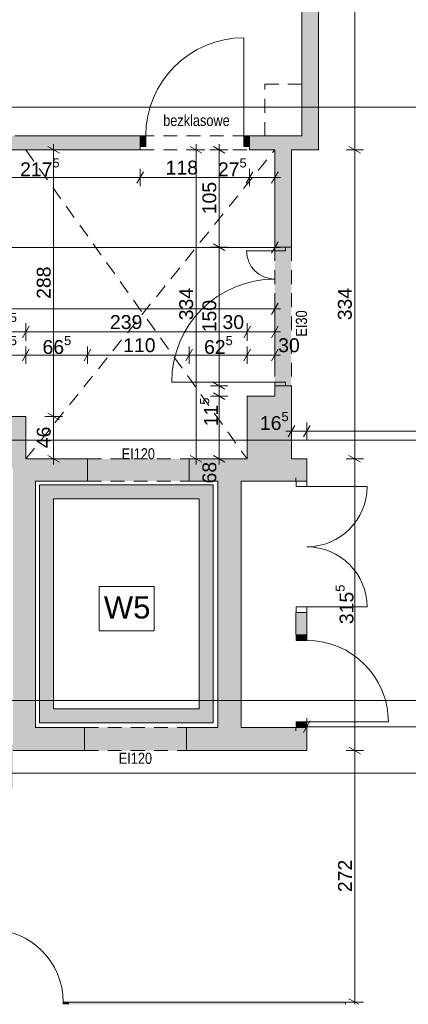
# Paper-space layout 'A-08 INWENTARYZACJA - PIĘTRO 5' of a CAD drawing. Header units: millimetres. Extents: x 0 to 420, y 0 to 297.
# Tile 3 of 8: x 130 to 172, y 115 to 222. Entities that reach past the tile are written whole.
import ezdxf
from ezdxf.xclip import XClip

# ---------------------------------------------------------------- set-up
doc = ezdxf.new("R2010")
doc.units = ezdxf.units.MM
doc.header["$MEASUREMENT"] = 0
doc.header["$XCLIPFRAME"] = 0
for name, pattern in [('ACAD_ISO03W100', [300, 120, -180]), ('DASHDOTX2', [1000, 500, -250, 0, -250]), ('Przer. długie kreski', [2.5, 1.5, -1]), ('PRZERYWANA_DU_A', [550, 350, -200])]:
    doc.linetypes.add(name, pattern=pattern)
for name, color, linetype, lineweight in [('A_linie przekroju_Nr_pióra__1', 7, 'Continuous', 20), ('A_opis pomieszczeń_Nr_pióra__1', 7, 'Continuous', 20), ('A_winda_Nr_pióra__1', 7, 'Continuous', 20), ('A_wymiary_Nr_pióra__1', 7, 'Continuous', 20), ('A_wymiary_Nr_pióra__2', 8, 'Continuous', 13), ('A_ściany_Nr_pióra__1', 7, 'Continuous', 20), ('Drzwi Archicad_Nr_pióra__1', 7, 'Continuous', 20)]:
    doc.layers.add(name, color=color, linetype=linetype, lineweight=lineweight)
for name, color, linetype, lineweight, true_color in [('A_osie_Nr_pióra__16', 7, 'Continuous', 5, 0x0f0f0f), ('A_ppoż_Nr_pióra__8', 7, 'Continuous', 13, 0x4c4c4c), ('A_sufit_Nr_pióra__4', 7, 'Continuous', 18, 0x4b4b4b), ('A_ściany_Nr_pióra__10', 7, 'Continuous', 13, 0x4b4b4b)]:
    doc.layers.add(name, color=color, linetype=linetype, lineweight=lineweight, true_color=true_color)
for name, color, linetype in [('A_podrys', 7, 'Continuous'), ('A_ppoż', 7, 'Continuous'), ('A_winda', 7, 'Continuous'), ('A_ściany', 7, 'Continuous'), ('Drzwi Archicad', 7, 'Continuous')]:
    doc.layers.add(name, color=color, linetype=linetype)
doc.styles.add('STYL_AUTOMATYCZNY_1', font='arial.ttf')
doc.styles.add('STYL_AUTOMATYCZNY_2', font='ARIALN.TTF')
doc.styles.add('STYL_AUTOMATYCZNY_4', font='arial.ttf')

# ---------------------------------------------------------------- blocks, each defined once
blk = doc.blocks.new('Rysunek_1_1', base_point=(-1581.88, -268.92))
at = {"layer": 'A_ppoż', "linetype": 'Continuous', "lineweight": 0, "true_color": 0x121212}
for points in [[(157.47, 197.01), (157.47, 182.02), (159.27, 182.02), (159.27, 197.01)], [(148.24, 174.11), (137.24, 174.11), (137.24, 171.71), (148.24, 171.71)], [(147.93, 145.08), (136.93, 145.08), (136.93, 142.58), (147.93, 142.58)]]:
    blk.add_hatch(color=250, dxfattribs=at).paths.add_polyline_path(points)
at = {"layer": 'A_winda', "linetype": 'Continuous', "lineweight": 0, "true_color": 0xfdfdfd}
h = blk.add_hatch(color=7, dxfattribs=at)
h.paths.add_polyline_path([(132.07, 171.31), (132.07, 145.58), (150.82, 145.58), (150.82, 171.31)])
h.paths.add_polyline_path([(149.32, 169.81), (149.32, 147.08), (133.57, 147.08), (133.57, 169.81)], flags=0)
at = {"layer": 'A_ściany', "linetype": 'Continuous', "lineweight": 0, "true_color": 0x000000}
for points in [[(160.39, 264.84), (160.39, 209.03), (162.19, 207.53), (162.19, 264.84)], [(142.94, 209.03), (121.19, 209.03), (121.19, 207.53), (142.94, 207.53)], [(160.39, 209.03), (154.74, 209.03), (154.74, 207.53), (162.19, 207.53)], [(157.47, 207.53), (157.47, 197.01), (159.27, 197.01), (159.27, 207.53)], [(157.47, 180.89), (159.27, 180.89), (159.27, 182.02), (157.47, 182.02)], [(154.47, 180.89), (154.47, 174.11), (159.27, 174.11), (159.27, 180.89)], [(125.52, 178.71), (125.52, 175.73), (125.32, 175.73), (125.32, 173.03), (129.22, 173.03), (129.22, 171.2), (131.62, 171.2), (131.62, 171.71), (131.98, 171.71), (131.98, 174.11), (130.59, 174.11), (130.59, 178.71)], [(131.98, 174.11), (131.98, 171.71), (137.24, 171.71), (137.24, 174.11)], [(160.93, 174.11), (148.24, 174.11), (148.24, 171.71), (159.73, 171.71)], [(160.93, 174.11), (159.73, 171.71), (160.93, 171.71)], [(151.32, 171.71), (151.32, 145.08), (153.82, 145.08), (153.82, 171.71)], [(129.22, 171.2), (129.22, 146.02), (131.62, 146.02), (131.62, 171.2)], [(160.93, 157.51), (159.73, 157.51), (159.73, 155.08), (160.93, 155.08)], [(129.22, 143.22), (125.52, 143.22), (125.52, 138.43), (129.22, 138.43), (129.22, 142.58), (132.27, 142.58), (132.27, 145.08), (131.62, 145.08), (131.62, 146.02), (129.22, 146.02)], [(132.27, 142.58), (136.93, 142.58), (136.93, 145.08), (132.27, 145.08)], [(159.73, 145.08), (147.93, 145.08), (147.93, 142.58), (160.93, 142.58)], [(159.73, 145.08), (160.93, 142.58), (160.93, 145.08)], [(135.21, 115.15), (159.12, 115.15), (159.12, 115.4), (135.21, 115.4)], [(160.92, 115.4), (159.12, 115.4), (159.12, 115.15), (160.92, 115.15)], [(160.92, 115.15), (165.09, 115.15), (165.09, 115.4), (160.92, 115.4)]]:
    blk.add_hatch(color=18, dxfattribs=at).paths.add_polyline_path(points)
at = {"layer": 'Drzwi Archicad', "linetype": 'Continuous', "lineweight": 0, "true_color": 0xfdfdfd}
for points in [[(142.94, 207.88), (143.54, 207.88), (143.54, 209.03), (142.94, 209.03)], [(154.74, 209.03), (154.14, 209.03), (154.14, 207.88), (154.74, 207.88)], [(159.78, 155.08), (159.78, 154.48), (160.93, 154.48), (160.93, 155.08)], [(160.93, 145.08), (160.93, 145.68), (159.78, 145.68), (159.78, 145.08)], [(134.61, 115.15), (135.21, 115.15), (135.21, 115.4), (134.61, 115.4)]]:
    blk.add_hatch(color=7, dxfattribs=at).paths.add_polyline_path(points)
at = {"layer": 'A_linie przekroju_Nr_pióra__1', "color": 7, "linetype": 'ACAD_ISO03W100', "lineweight": 20}
blk.add_line((56.34, 147.98), (287.31, 147.98), dxfattribs=at)
at = {"layer": 'A_opis pomieszczeń_Nr_pióra__1', "color": 7, "linetype": 'Continuous', "lineweight": 20}
for p, q in [((144.45, 160.31), (138.51, 160.31)), ((138.51, 160.31), (138.51, 155.54)), ((144.45, 155.54), (144.45, 160.31)), ((138.51, 155.54), (144.45, 155.54))]:
    blk.add_line(p, q, dxfattribs=at)
at = {"layer": 'A_osie_Nr_pióra__16', "color": 250, "linetype": 'DASHDOTX2', "lineweight": 5, "true_color": 0x0f0f0f}
for p, q in [((287.31, 212.15), (63.11, 212.15)), ((287.31, 176.15), (63.11, 176.15)), ((287.31, 140.15), (63.11, 140.15))]:
    blk.add_line(p, q, dxfattribs=at)
at = {"layer": 'A_sufit_Nr_pióra__4', "color": 251, "linetype": 'Przer. długie kreski', "lineweight": 18, "true_color": 0x4b4b4b}
for p, q in [((130.59, 174.11), (157.47, 207.53)), ((130.59, 207.53), (154.47, 174.11))]:
    blk.add_line(p, q, dxfattribs=at)
at = {"layer": 'A_winda_Nr_pióra__1', "color": 7, "linetype": 'PRZERYWANA_DU_A', "lineweight": 20, "flags": 128}
for points in [[(132.07, 171.31), (150.82, 171.31), (150.82, 145.58), (132.07, 145.58)], [(149.32, 169.81), (149.32, 147.08), (133.57, 147.08), (133.57, 169.81)]]:
    blk.add_lwpolyline(points, close=True, dxfattribs=at)
at = {"layer": 'A_wymiary_Nr_pióra__1', "color": 7, "linetype": 'Continuous', "lineweight": 20}
for p, q in [((134.21, 207.17), (132.96, 207.89)), ((149.59, 207.17), (148.34, 207.89)), ((152.09, 207.17), (150.84, 207.89)), ((165.47, 207.89), (166.72, 207.17)), ((143.3, 205.16), (142.58, 203.91)), ((155.1, 205.16), (154.38, 203.91)), ((157.11, 203.91), (157.83, 205.16)), ((150.84, 197.37), (152.09, 196.65)), ((157.11, 196.34), (157.83, 197.59)), ((157.11, 189.71), (157.83, 190.96)), ((130.95, 188.46), (130.23, 187.21)), ((154.83, 188.46), (154.11, 187.21)), ((157.11, 187.21), (157.83, 188.46)), ((130.95, 185.96), (130.23, 184.71)), ((137.6, 185.96), (136.88, 184.71)), ((148.6, 185.96), (147.88, 184.71)), ((154.83, 185.96), (154.11, 184.71)), ((157.11, 184.71), (157.83, 185.96)), ((150.84, 182.38), (152.09, 181.66)), ((150.84, 181.25), (152.09, 180.53)), ((132.96, 179.07), (134.21, 178.35)), ((159.63, 177.73), (158.91, 176.48)), ((161.29, 177.73), (160.57, 176.48)), ((132.96, 174.47), (134.21, 173.75)), ((148.34, 174.47), (149.59, 173.75)), ((150.84, 174.47), (152.09, 173.75)), ((165.47, 174.47), (166.72, 173.75)), ((161.29, 145.79), (160.57, 144.54)), ((165.47, 142.94), (166.72, 142.22)), ((165.47, 115.76), (166.53, 115.15))]:
    blk.add_line(p, q, dxfattribs=at)
at = {"layer": 'A_wymiary_Nr_pióra__2', "color": 8, "linetype": 'Continuous', "lineweight": 13}
for p, q in [((166.1, 207.53), (166.1, 264.84)), ((133.59, 207.53), (133.59, 208.14)), ((148.97, 207.53), (148.97, 208.14)), ((151.47, 207.53), (151.47, 208.14)), ((134.53, 207.53), (132.65, 207.53)), ((133.59, 178.71), (133.59, 207.53)), ((149.91, 207.53), (148.03, 207.53)), ((148.97, 174.11), (148.97, 207.53)), ((152.41, 207.53), (150.53, 207.53)), ((151.47, 197.01), (151.47, 207.53)), ((167.03, 207.53), (165.16, 207.53)), ((166.1, 174.11), (166.1, 207.53)), ((142.94, 203.59), (142.94, 205.47)), ((154.74, 203.59), (154.74, 205.47)), ((157.47, 203.59), (157.47, 205.47)), ((121.19, 204.53), (142.94, 204.53)), ((142.94, 204.53), (154.74, 204.53)), ((154.74, 204.53), (157.47, 204.53)), ((157.47, 204.53), (158.08, 204.53)), ((63.61, 196.96), (157.47, 196.96)), ((152.41, 197.01), (150.53, 197.01)), ((151.47, 182.02), (151.47, 197.01)), ((157.47, 196.02), (157.47, 197.9)), ((157.47, 196.96), (158.08, 196.96)), ((157.47, 189.39), (157.47, 191.27)), ((60.84, 190.33), (157.47, 190.33)), ((157.47, 190.33), (158.08, 190.33)), ((130.59, 186.89), (130.59, 188.77)), ((154.47, 186.89), (154.47, 188.77)), ((157.47, 186.89), (157.47, 188.77)), ((125.52, 187.83), (130.59, 187.83)), ((130.59, 187.83), (154.47, 187.83)), ((154.47, 187.83), (157.47, 187.83)), ((157.47, 187.83), (158.08, 187.83)), ((130.59, 184.39), (130.59, 186.27)), ((137.24, 184.39), (137.24, 186.27)), ((148.24, 184.39), (148.24, 186.27)), ((154.47, 184.39), (154.47, 186.27)), ((157.47, 184.39), (157.47, 186.27)), ((125.52, 185.33), (130.59, 185.33)), ((130.59, 185.33), (137.24, 185.33)), ((137.24, 185.33), (148.24, 185.33)), ((148.24, 185.33), (154.47, 185.33)), ((154.47, 185.33), (157.47, 185.33)), ((157.47, 185.33), (158.08, 185.33)), ((152.41, 182.02), (150.53, 182.02)), ((151.47, 180.89), (151.47, 182.02)), ((152.41, 180.89), (150.53, 180.89)), ((151.47, 174.11), (151.47, 180.89)), ((134.53, 178.71), (132.65, 178.71)), ((133.59, 174.11), (133.59, 178.71)), ((159.27, 176.17), (159.27, 178.05)), ((160.93, 176.17), (160.93, 178.05)), ((158.66, 177.11), (159.27, 177.11)), ((159.27, 177.11), (160.93, 177.11)), ((160.93, 177.11), (191.2, 177.11)), ((134.53, 174.11), (132.65, 174.11)), ((133.59, 173.5), (133.59, 174.11)), ((149.91, 174.11), (148.03, 174.11)), ((148.97, 173.5), (148.97, 174.11)), ((152.41, 174.11), (150.53, 174.11)), ((151.47, 173.5), (151.47, 174.11)), ((167.03, 174.11), (165.16, 174.11)), ((166.1, 142.58), (166.1, 174.11)), ((160.93, 144.22), (160.93, 146.1)), ((160.32, 145.16), (160.93, 145.16)), ((160.93, 145.16), (191.35, 145.16)), ((167.03, 142.58), (165.16, 142.58)), ((166.1, 115.4), (166.1, 142.58)), ((167.03, 115.4), (165.16, 115.4)), ((166.1, 115.15), (166.1, 115.4))]:
    blk.add_line(p, q, dxfattribs=at)
at = {"layer": 'A_ściany_Nr_pióra__1', "color": 7, "linetype": 'Continuous', "lineweight": 20}
for p, q in [((142.94, 209.03), (142.47, 209.03)), ((142.94, 209.03), (142.94, 207.88)), ((154.74, 209.03), (155.21, 209.03)), ((154.74, 209.03), (154.74, 207.88)), ((142.94, 207.88), (142.94, 207.53)), ((154.74, 207.88), (154.74, 207.53)), ((142.94, 207.53), (142.57, 207.53)), ((154.74, 207.53), (155.11, 207.53)), ((157.47, 197.01), (157.47, 197.38)), ((157.47, 197.01), (158.62, 197.01)), ((158.62, 197.01), (159.27, 197.01)), ((159.27, 197.01), (159.27, 197.38)), ((157.47, 182.02), (157.47, 181.65)), ((157.47, 182.02), (158.62, 182.02)), ((158.62, 182.02), (159.27, 182.02)), ((159.27, 182.02), (159.27, 181.65)), ((137.24, 174.11), (137.24, 171.71)), ((148.24, 174.11), (148.24, 171.71)), ((159.73, 171.71), (159.73, 172.08)), ((159.78, 171.71), (159.73, 171.71)), ((160.93, 171.71), (159.78, 171.71)), ((160.93, 171.71), (160.93, 172.08)), ((159.73, 157.51), (159.73, 157.14)), ((159.78, 157.51), (159.73, 157.51)), ((160.93, 157.51), (159.78, 157.51)), ((160.93, 157.51), (160.93, 157.14)), ((159.73, 155.08), (159.73, 155.45)), ((160.93, 155.08), (160.93, 155.55)), ((159.78, 155.08), (159.73, 155.08)), ((160.93, 155.08), (159.78, 155.08)), ((136.93, 145.08), (136.93, 142.58)), ((147.93, 145.08), (147.93, 142.58)), ((159.73, 145.08), (159.73, 144.71)), ((159.78, 145.08), (159.73, 145.08)), ((160.93, 145.08), (159.78, 145.08)), ((160.93, 145.08), (160.93, 144.61)), ((135.21, 115.4), (135.68, 115.4)), ((135.21, 115.4), (135.21, 115.15)), ((165.09, 115.4), (164.72, 115.4)), ((165.09, 115.15), (165.09, 115.4))]:
    blk.add_line(p, q, dxfattribs=at)
at = {"layer": 'A_ściany_Nr_pióra__1', "color": 7, "linetype": 'Continuous', "lineweight": 20, "flags": 128}
for points in [[(162.19, 207.53), (162.19, 264.84)], [(160.39, 238.04), (160.39, 209.03)], [(142.94, 209.03), (129.39, 209.03)], [(160.39, 209.03), (154.74, 209.03)], [(121.19, 207.53), (142.94, 207.53)], [(154.74, 207.53), (157.47, 207.53)], [(157.47, 207.53), (157.47, 197.01)], [(159.27, 207.53), (162.19, 207.53)], [(159.27, 197.01), (159.27, 207.53)], [(157.47, 182.02), (157.47, 180.89)], [(159.27, 180.89), (159.27, 182.02)], [(154.47, 180.89), (154.47, 174.11)], [(157.47, 180.89), (154.47, 180.89)], [(159.27, 174.11), (159.27, 180.89)], [(130.59, 178.71), (125.52, 178.71)], [(130.59, 174.11), (130.59, 178.71)], [(131.98, 174.11), (130.59, 174.11)], [(137.24, 174.11), (131.98, 174.11)], [(154.47, 174.11), (148.24, 174.11)], [(160.93, 174.11), (159.27, 174.11)], [(160.93, 171.71), (160.93, 174.11)], [(131.62, 171.2), (131.62, 171.71)], [(131.62, 171.71), (131.98, 171.71)], [(131.98, 171.71), (137.24, 171.71)], [(148.24, 171.71), (151.32, 171.71)], [(151.32, 171.71), (151.32, 145.08)], [(153.82, 171.71), (159.73, 171.71)], [(153.82, 145.08), (153.82, 171.71)], [(131.62, 146.02), (131.62, 171.2)], [(159.73, 157.51), (159.73, 155.08)], [(160.93, 155.08), (160.93, 157.51)], [(131.62, 145.08), (131.62, 146.02)], [(132.27, 145.08), (131.62, 145.08)], [(136.93, 145.08), (132.27, 145.08)], [(151.32, 145.08), (147.93, 145.08)], [(159.73, 145.08), (153.82, 145.08)], [(160.93, 142.58), (160.93, 145.08)], [(129.22, 142.58), (132.27, 142.58)], [(132.27, 142.58), (136.93, 142.58)], [(147.93, 142.58), (160.93, 142.58)], [(159.12, 115.4), (135.21, 115.4)], [(160.92, 115.4), (159.12, 115.4)], [(165.09, 115.4), (160.92, 115.4)]]:
    blk.add_lwpolyline(points, dxfattribs=at)
at = {"layer": 'A_ściany_Nr_pióra__10', "color": 251, "linetype": 'Przer. długie kreski', "lineweight": 13, "true_color": 0x4b4b4b}
for p, q in [((156.39, 209.03), (156.39, 214.63)), ((156.39, 214.63), (160.39, 214.63)), ((142.94, 209.03), (154.74, 209.03)), ((142.94, 207.53), (154.74, 207.53)), ((157.47, 197.01), (157.47, 182.02)), ((159.27, 197.01), (159.27, 182.02)), ((137.24, 174.11), (148.24, 174.11)), ((137.24, 171.71), (148.24, 171.71)), ((136.93, 145.08), (147.93, 145.08)), ((136.93, 142.58), (147.93, 142.58))]:
    blk.add_line(p, q, dxfattribs=at)
at = {"layer": 'Drzwi Archicad_Nr_pióra__1', "color": 7, "linetype": 'Continuous', "lineweight": 20}
for p, q in [((154.14, 209.03), (154.14, 219.63)), ((142.94, 209.03), (142.47, 209.03)), ((142.94, 209.03), (142.47, 209.03)), ((143.54, 209.03), (142.94, 209.03)), ((142.94, 209.03), (142.94, 207.88)), ((142.94, 209.03), (142.94, 207.88)), ((142.94, 209.03), (142.94, 207.88)), ((143.54, 207.88), (143.54, 209.03)), ((154.74, 209.03), (154.14, 209.03)), ((154.14, 209.03), (154.14, 207.88)), ((154.74, 207.88), (154.74, 209.03)), ((154.74, 209.03), (154.74, 207.88)), ((154.74, 209.03), (154.74, 207.88)), ((154.74, 209.03), (155.21, 209.03)), ((154.74, 209.03), (155.21, 209.03)), ((142.94, 207.88), (143.54, 207.88)), ((142.94, 207.88), (142.94, 207.53)), ((142.94, 207.88), (142.94, 207.53)), ((154.14, 207.88), (154.74, 207.88)), ((154.74, 207.88), (154.74, 207.53)), ((154.74, 207.88), (154.74, 207.53)), ((142.94, 207.53), (142.57, 207.53)), ((142.94, 207.53), (142.57, 207.53)), ((154.74, 207.53), (155.11, 207.53)), ((154.74, 207.53), (155.11, 207.53)), ((157.47, 197.01), (157.47, 197.38)), ((157.47, 197.01), (157.47, 197.38)), ((157.47, 196.61), (157.47, 197.01)), ((157.47, 197.01), (158.62, 197.01)), ((157.47, 197.01), (158.62, 197.01)), ((157.47, 197.01), (158.62, 197.01)), ((158.62, 197.01), (158.62, 196.61)), ((158.62, 197.01), (159.27, 197.01)), ((158.62, 197.01), (159.27, 197.01)), ((159.27, 197.01), (159.27, 197.38)), ((159.27, 197.01), (159.27, 197.38)), ((157.47, 196.61), (154.41, 196.61)), ((158.62, 196.61), (157.47, 196.61)), ((157.47, 182.42), (146.34, 182.42)), ((157.47, 182.02), (157.47, 182.42)), ((157.47, 182.42), (158.62, 182.42)), ((158.62, 182.02), (157.47, 182.02)), ((157.47, 182.02), (158.62, 182.02)), ((157.47, 182.02), (158.62, 182.02)), ((157.47, 182.02), (157.47, 181.65)), ((157.47, 182.02), (157.47, 181.65)), ((158.62, 182.42), (158.62, 182.02)), ((158.62, 182.02), (159.27, 182.02)), ((158.62, 182.02), (159.27, 182.02)), ((159.27, 182.02), (159.27, 181.65)), ((159.27, 182.02), (159.27, 181.65)), ((137.24, 174.11), (137.24, 171.71)), ((148.24, 174.11), (148.24, 171.71)), ((159.73, 171.71), (159.73, 172.08)), ((159.73, 171.71), (159.73, 172.08)), ((159.78, 171.71), (159.73, 171.71)), ((159.78, 171.71), (159.73, 171.71)), ((159.78, 171.11), (159.78, 171.71)), ((159.78, 171.71), (160.93, 171.71)), ((160.93, 171.71), (159.78, 171.71)), ((160.93, 171.71), (159.78, 171.71)), ((160.93, 171.71), (160.93, 172.08)), ((160.93, 171.71), (160.93, 172.08)), ((160.93, 171.71), (160.93, 171.11)), ((160.93, 171.11), (159.78, 171.11)), ((160.93, 171.11), (167.43, 171.11)), ((159.78, 157.51), (159.78, 158.11)), ((159.78, 158.11), (160.93, 158.11)), ((160.93, 158.11), (160.93, 157.51)), ((160.93, 158.11), (167.43, 158.11)), ((159.78, 157.51), (159.73, 157.51)), ((159.78, 157.51), (159.73, 157.51)), ((159.73, 157.51), (159.73, 157.14)), ((159.73, 157.51), (159.73, 157.14)), ((160.93, 157.51), (159.78, 157.51)), ((160.93, 157.51), (159.78, 157.51)), ((160.93, 157.51), (159.78, 157.51)), ((160.93, 157.51), (160.93, 157.14)), ((160.93, 157.51), (160.93, 157.14)), ((159.73, 155.08), (159.73, 155.45)), ((159.73, 155.08), (159.73, 155.45)), ((160.93, 155.08), (160.93, 155.55)), ((160.93, 155.08), (160.93, 155.55)), ((159.78, 155.08), (159.73, 155.08)), ((159.78, 155.08), (159.73, 155.08)), ((159.78, 155.08), (159.78, 154.48)), ((160.93, 155.08), (159.78, 155.08)), ((160.93, 155.08), (159.78, 155.08)), ((160.93, 155.08), (159.78, 155.08)), ((159.78, 154.48), (160.93, 154.48)), ((160.93, 154.48), (160.93, 155.08)), ((136.93, 145.08), (136.93, 142.58)), ((147.93, 145.08), (147.93, 142.58)), ((159.78, 145.08), (159.73, 145.08)), ((159.78, 145.08), (159.73, 145.08)), ((159.73, 145.08), (159.73, 144.71)), ((159.73, 145.08), (159.73, 144.71)), ((160.93, 145.68), (159.78, 145.68)), ((159.78, 145.68), (159.78, 145.08)), ((159.78, 145.08), (160.93, 145.08)), ((160.93, 145.08), (159.78, 145.08)), ((160.93, 145.08), (159.78, 145.08)), ((160.93, 145.08), (160.93, 145.68)), ((160.93, 145.68), (169.73, 145.68)), ((160.93, 145.08), (160.93, 144.61)), ((160.93, 145.08), (160.93, 144.61)), ((134.61, 115.15), (134.61, 115.4)), ((134.61, 115.4), (135.21, 115.4)), ((135.21, 115.4), (135.21, 115.15)), ((135.21, 115.4), (135.21, 115.15)), ((135.21, 115.4), (135.21, 115.15)), ((135.21, 115.4), (135.68, 115.4)), ((135.21, 115.4), (135.68, 115.4)), ((165.09, 115.4), (164.72, 115.4)), ((165.09, 115.4), (164.72, 115.4)), ((165.09, 115.15), (165.09, 115.4)), ((165.09, 115.15), (165.09, 115.4))]:
    blk.add_line(p, q, dxfattribs=at)
for centre, radius, start, end in [((154.14, 209.03), 10.6, 90, 180), ((157.47, 196.61), 3.06, 180, 270), ((157.47, 182.42), 11.13, 90, 180), ((160.93, 171.11), 6.5, 270, 0), ((160.93, 158.11), 6.5, 0, 90), ((160.93, 145.68), 8.8, 0, 90), ((126.79, 115.4), 7.83, 0, 90)]:
    blk.add_arc(centre, radius, start, end, dxfattribs=at)
at = {"layer": 'A_opis pomieszczeń_Nr_pióra__1', "color": 7, "linetype": 'Continuous', "lineweight": 20, "insert": (139.01, 158.04), "char_height": 2.3999, "attachment_point": 4, "style": 'STYL_AUTOMATYCZNY_1'}
blk.add_mtext('\\A1;{\\pql;\\fArial|b0|i0|c238|p0;\\W1.000000;W5}', dxfattribs=at)
at = {"layer": 'A_ppoż_Nr_pióra__8', "color": 251, "linetype": 'Continuous', "lineweight": 13, "true_color": 0x4c4c4c, "char_height": 1.2, "attachment_point": 5, "style": 'STYL_AUTOMATYCZNY_2'}
for s, insert in [('\\A1;{\\pqc;\\fArial Narrow|b0|i0|c238|p0;\\W1.000000;bezklasowe}', (149.01, 210.69)), ('\\A1;{\\pqc;\\fArial Narrow|b0|i0|c238|p0;\\W1.000000;EI120}', (142.73, 174.65)), ('\\A1;{\\pqc;\\fArial Narrow|b0|i0|c238|p0;\\W1.000000;EI120}', (142.42, 141.74))]:
    blk.add_mtext(s, dxfattribs=dict(at, insert=insert))
at = {"layer": 'A_ppoż_Nr_pióra__8', "color": 251, "linetype": 'Continuous', "lineweight": 13, "true_color": 0x4c4c4c, "insert": (160.35, 188.75), "char_height": 1.2, "attachment_point": 5, "rotation": 90, "style": 'STYL_AUTOMATYCZNY_2'}
blk.add_mtext('\\A1;{\\pqc;\\fArial Narrow|b0|i0|c238|p0;\\W1.000000;EI30}', dxfattribs=at)
at = {"layer": 'A_wymiary_Nr_pióra__1', "color": 7, "linetype": 'Continuous', "lineweight": 20, "char_height": 1.5, "attachment_point": 7, "style": 'STYL_AUTOMATYCZNY_1'}
for s, insert in [('\\A1;{\\pql;\\fArial|b0|i0|c238|p0;\\W1.000000;217\\fArial|b0|i0|c238|p0;\\W1.000000;\\A1{\\H.66x;\\S5^  ;}}', (129.97, 204.23)), ('\\A1;{\\pql;\\fArial|b0|i0|c238|p0;\\W1.000000;27\\fArial|b0|i0|c238|p0;\\W1.000000;\\A1{\\H.66x;\\S5^  ;}}', (151.33, 204.23)), ('\\A1;{\\pql;\\fArial|b0|i0|c238|p0;\\W1.000000;50\\fArial|b0|i0|c238|p0;\\W1.000000;\\A1{\\H.66x;\\S5^  ;}}', (126.53, 187.52)), ('\\A1;{\\pql;\\fArial|b0|i0|c238|p0;\\W1.000000;50\\fArial|b0|i0|c238|p0;\\W1.000000;\\A1{\\H.66x;\\S5^  ;}}', (126.53, 185.02)), ('\\A1;{\\pql;\\fArial|b0|i0|c238|p0;\\W1.000000;66\\fArial|b0|i0|c238|p0;\\W1.000000;\\A1{\\H.66x;\\S5^  ;}}', (132.39, 185.02)), ('\\A1;{\\pql;\\fArial|b0|i0|c238|p0;\\W1.000000;62\\fArial|b0|i0|c238|p0;\\W1.000000;\\A1{\\H.66x;\\S5^  ;}}', (149.83, 185.02)), ('\\A1;{\\pql;\\fArial|b0|i0|c238|p0;\\W1.000000;16\\fArial|b0|i0|c238|p0;\\W1.000000;\\A1{\\H.66x;\\S5^  ;}}', (155.86, 176.8))]:
    blk.add_mtext(s, dxfattribs=dict(at, insert=insert))
at = {"layer": 'A_wymiary_Nr_pióra__1', "color": 7, "linetype": 'Continuous', "lineweight": 20, "char_height": 1.5, "attachment_point": 7, "style": 'STYL_AUTOMATYCZNY_4'}
for s, insert, width in [('\\A1;{\\pql;\\fArial|b0|i0|c238|p0;\\W1.000000;118}', (145.68, 204.83), 3.2796), ('\\A1;{\\pql;\\fArial|b0|i0|c238|p0;\\W1.000000;239}', (139.67, 188.13), 3.4323), ('\\A1;{\\pql;\\fArial|b0|i0|c238|p0;\\W1.000000;30}', (151.82, 188.13), 2.2882), ('\\A1;{\\pql;\\fArial|b0|i0|c238|p0;\\W1.000000;110}', (141.1, 185.63), 3.2796), ('\\A1;{\\pql;\\fArial|b0|i0|c238|p0;\\W1.000000;30}', (157.83, 185.63), 2.2882)]:
    blk.add_mtext(s, dxfattribs=dict(at, insert=insert, width=width))
at = {"layer": 'A_wymiary_Nr_pióra__1', "color": 7, "linetype": 'Continuous', "lineweight": 20, "char_height": 1.5, "attachment_point": 7, "rotation": 90, "style": 'STYL_AUTOMATYCZNY_4'}
for s, insert, width in [('\\A1;{\\pql;\\fArial|b0|i0|c238|p0;\\W1.000000;105}', (151.17, 200.56), 3.4323), ('\\A1;{\\pql;\\fArial|b0|i0|c238|p0;\\W1.000000;288}', (133.29, 191.41), 3.4323), ('\\A1;{\\pql;\\fArial|b0|i0|c238|p0;\\W1.000000;334}', (148.67, 189.1), 3.4323), ('\\A1;{\\pql;\\fArial|b0|i0|c238|p0;\\W1.000000;334}', (165.8, 189.1), 3.4323), ('\\A1;{\\pql;\\fArial|b0|i0|c238|p0;\\W1.000000;150}', (151.17, 187.8), 3.4323), ('\\A1;{\\pql;\\fArial|b0|i0|c238|p0;\\W1.000000;46}', (133.29, 175.27), 2.2882), ('\\A1;{\\pql;\\fArial|b0|i0|c238|p0;\\W1.000000;68}', (151.17, 171.46), 2.2882), ('\\A1;{\\pql;\\fArial|b0|i0|c238|p0;\\W1.000000;272}', (165.8, 127.28), 3.4323)]:
    blk.add_mtext(s, dxfattribs=dict(at, insert=insert, width=width))
at = {"layer": 'A_wymiary_Nr_pióra__1', "color": 7, "linetype": 'Continuous', "lineweight": 20, "char_height": 1.5, "attachment_point": 7, "rotation": 90, "style": 'STYL_AUTOMATYCZNY_1'}
for s, insert in [('\\A1;{\\pql;\\fArial|b0|i0|c238|p0;\\W1.000000;11\\fArial|b0|i0|c238|p0;\\W1.000000;\\A1{\\H.66x;\\S5^  ;}}', (151.77, 177.64)), ('\\A1;{\\pql;\\fArial|b0|i0|c238|p0;\\W1.000000;315\\fArial|b0|i0|c238|p0;\\W1.000000;\\A1{\\H.66x;\\S5^  ;}}', (166.4, 156.25))]:
    blk.add_mtext(s, dxfattribs=dict(at, insert=insert))

psp = doc.layouts.new('A-08 INWENTARYZACJA - PIĘTRO 5')

# ---------------------------------------------------------------- block references
at = {"layer": 'A_podrys', "color": 37, "linetype": 'Continuous', "lineweight": 5, "true_color": 0x656532}
ref = psp.add_blockref('Rysunek_1_1', (-1581.88, -268.92), dxfattribs=at)
XClip(ref).set_block_clipping_path([(36.8576568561, 115.1514311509), (287.3076281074, 285.8604880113)])

doc.saveas('drawing.dxf')
